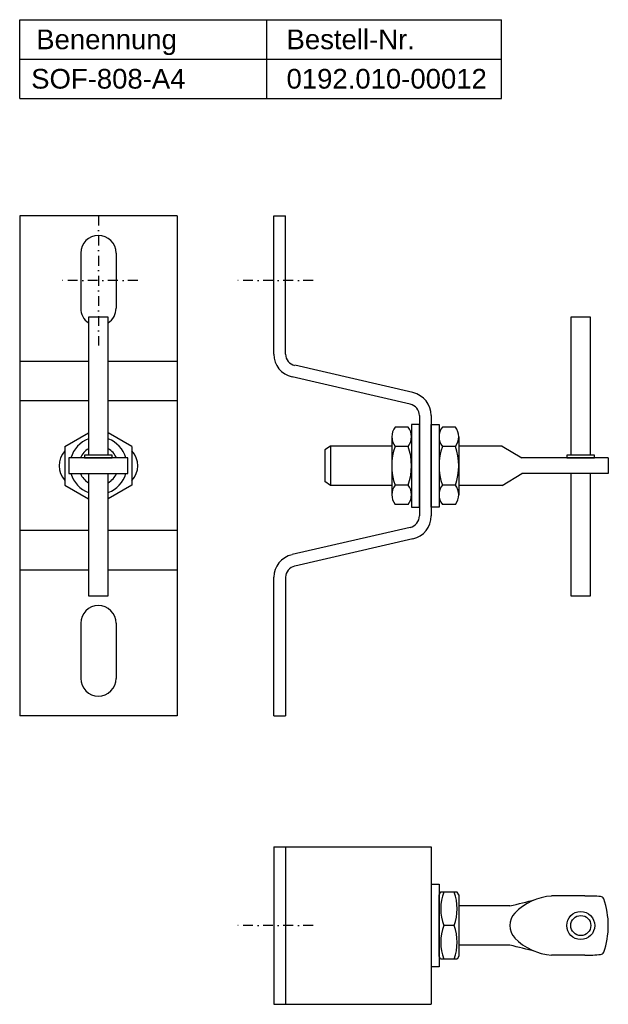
# Model space of a CAD drawing. Header units: millimetres. Extents: x 929 to 1079, y 9 to 259.
import ezdxf

# ---------------------------------------------------------------- set-up
doc = ezdxf.new("R2010")
doc.units = ezdxf.units.MM
doc.header["$LTSCALE"] = 10
doc.linetypes.add('STRICHPUNKT2', pattern=[0.5, 0.25, -0.125, 0, -0.125])
doc.layers.add('HALFEN', color=2, linetype='Continuous')
doc.styles.add('ARIAL50', font='ARIAL.TTF', dxfattribs={"height": 5})

msp = doc.modelspace()

# ---------------------------------------------------------------- linework, layer by layer
at = {"layer": 'HALFEN'}
for p, q in [((929.26, 259.37), (1051.65, 259.37)), ((929.26, 239.37), (929.26, 259.37)), ((992.06, 239.37), (992.06, 259.37)), ((1051.65, 239.37), (1051.65, 259.37)), ((929.26, 249.37), (1051.65, 249.37)), ((992.06, 249.37), (1051.65, 249.37)), ((992.06, 249.37), (1051.65, 249.37)), ((929.26, 239.37), (1051.65, 239.37)), ((992.06, 239.37), (1051.65, 239.37)), ((992.06, 239.37), (1051.65, 239.37)), ((992.06, 239.37), (1051.65, 239.37)), ((969.26, 209.6), (929.26, 209.6)), ((929.26, 209.6), (929.26, 82.6)), ((969.26, 209.6), (969.26, 82.6)), ((993.8, 174.42), (993.8, 209.6)), ((993.8, 209.6), (996.8, 209.6)), ((996.81, 174.4), (996.8, 209.6)), ((944.76, 200.1), (944.76, 186.1)), ((953.76, 200.1), (953.76, 186.1)), ((951.76, 183.8), (946.76, 183.8)), ((946.76, 183.8), (946.76, 148.8)), ((951.76, 148.8), (951.76, 183.8)), ((1074.3, 183.8), (1069.3, 183.8)), ((1069.3, 183.8), (1069.3, 148.8)), ((1074.3, 148.8), (1074.3, 183.8)), ((1029.15, 164.67), (999.12, 171.6)), ((1028.47, 161.75), (998.45, 168.68)), ((1030.8, 158.82), (1030.8, 133.37)), ((1033.8, 158.82), (1033.8, 133.37)), ((1027.96, 155.92), (1024.64, 155.92)), ((1028.8, 156.6), (1028.8, 135.6)), ((1030.8, 156.6), (1028.8, 156.6)), ((1030.8, 135.6), (1030.8, 156.6)), ((1033.8, 135.6), (1033.8, 156.6)), ((1033.8, 156.6), (1035.8, 156.6)), ((1035.8, 156.6), (1035.8, 135.6)), ((1039.96, 155.92), (1036.64, 155.92)), ((940.76, 151.01), (946.76, 154.47)), ((957.76, 151.01), (951.76, 154.47)), ((1023.8, 153.46), (1023.8, 138.74)), ((1040.8, 153.46), (1040.8, 138.74)), ((940.76, 151.01), (940.76, 141.19)), ((957.76, 151.01), (957.76, 141.19)), ((1008.2, 151.1), (1006.8, 150.1)), ((1006.8, 150.1), (1006.8, 142.1)), ((1008.2, 151.1), (1008.2, 141.1)), ((1023.8, 151.1), (1008.2, 151.1)), ((1027.96, 151.01), (1024.64, 151.01)), ((1039.96, 151.01), (1036.64, 151.01)), ((1051.8, 151.1), (1040.8, 151.1)), ((1051.8, 151.1), (1056.8, 148.1)), ((956.76, 148.1), (941.76, 148.1)), ((941.76, 148.1), (941.76, 144.1)), ((952.76, 148.8), (945.76, 148.8)), ((945.76, 148.8), (945.76, 148.1)), ((945.76, 148.1), (952.76, 148.1)), ((945.76, 148.1), (952.76, 148.1)), ((952.76, 148.1), (952.76, 148.8)), ((956.76, 144.1), (956.76, 148.1)), ((1078.8, 148.1), (1056.8, 148.1)), ((1075.3, 148.8), (1068.3, 148.8)), ((1068.3, 148.8), (1068.3, 148.1)), ((1068.3, 148.1), (1075.3, 148.1)), ((1075.3, 148.1), (1075.3, 148.8)), ((1078.8, 148.1), (1078.8, 144.1)), ((941.76, 144.1), (956.76, 144.1)), ((946.76, 144.1), (946.76, 113.1)), ((951.76, 113.1), (951.76, 144.1)), ((1051.8, 141.1), (1056.8, 144.1)), ((1078.8, 144.1), (1056.8, 144.1)), ((1069.3, 144.1), (1069.3, 113.1)), ((1074.3, 113.1), (1074.3, 144.1)), ((940.76, 141.19), (946.76, 137.73)), ((957.76, 141.19), (951.76, 137.73)), ((1008.2, 141.1), (1006.8, 142.1)), ((1023.8, 141.1), (1008.2, 141.1)), ((1027.96, 141.19), (1024.64, 141.19)), ((1039.96, 141.19), (1036.64, 141.19)), ((1051.8, 141.1), (1040.8, 141.1)), ((1027.96, 136.28), (1024.64, 136.28)), ((1028.8, 135.6), (1030.8, 135.6)), ((1035.8, 135.6), (1033.8, 135.6)), ((1039.96, 136.28), (1036.64, 136.28)), ((1028.47, 130.45), (998.45, 123.52)), ((1029.15, 127.53), (999.12, 120.6)), ((993.8, 82.6), (993.8, 117.78)), ((996.81, 117.8), (996.8, 82.6)), ((946.76, 113.1), (951.76, 113.1)), ((1069.3, 113.1), (1074.3, 113.1)), ((944.76, 106.1), (944.76, 92.1)), ((953.76, 106.1), (953.76, 92.1)), ((969.26, 82.6), (929.26, 82.6)), ((993.8, 82.6), (996.8, 82.6)), ((993.8, 49.34), (1033.8, 49.34)), ((993.8, 49.34), (993.8, 9.34)), ((996.8, 49.34), (996.8, 9.34)), ((1033.8, 49.34), (1033.8, 9.34)), ((1033.8, 39.84), (1035.8, 39.84)), ((1035.8, 39.84), (1035.8, 18.84)), ((1036.2, 37.84), (1035.8, 37.14)), ((1040.39, 37.84), (1036.2, 37.84)), ((1040.8, 37.14), (1040.39, 37.84)), ((1035.8, 21.54), (1035.8, 37.14)), ((1035.8, 36.7), (1035.8, 21.97)), ((1040.8, 37.14), (1040.8, 21.54)), ((1072.86, 36.84), (1064.39, 36.84)), ((1053.79, 34.34), (1040.8, 34.34)), ((1039.63, 29.34), (1036.96, 29.34)), ((1053.79, 24.34), (1040.8, 24.34)), ((1036.2, 20.84), (1035.8, 21.54)), ((1040.39, 20.84), (1036.2, 20.84)), ((1040.8, 21.54), (1040.39, 20.84)), ((1072.86, 21.84), (1064.39, 21.84)), ((1035.8, 18.84), (1033.8, 18.84)), ((993.8, 9.34), (1033.8, 9.34))]:
    msp.add_line(p, q, dxfattribs=at)
at = {"layer": 'HALFEN', "color": 1, "linetype": 'STRICHPUNKT2'}
for p, q in [((949.26, 209.6), (949.26, 176.6)), ((959.26, 193.1), (939.26, 193.1)), ((1003.8, 193.1), (983.8, 193.1)), ((1003.8, 29.34), (983.8, 29.34))]:
    msp.add_line(p, q, dxfattribs=at)
at = {"layer": 'HALFEN', "ltscale": 20}
for p, q in [((946.76, 172.61), (929.26, 172.61)), ((969.26, 172.61), (951.76, 172.61)), ((946.76, 162.56), (929.26, 162.56)), ((969.26, 162.56), (951.76, 162.56)), ((946.76, 129.64), (929.26, 129.64)), ((969.26, 129.64), (951.76, 129.64)), ((946.76, 119.59), (929.26, 119.59)), ((969.26, 119.59), (951.76, 119.59))]:
    msp.add_line(p, q, dxfattribs=at)
at = {"layer": 'HALFEN'}
for radius in [3.55, 2.55]:
    msp.add_circle((1071.8, 29.34), radius, dxfattribs=at)
for centre, radius, start, end in [((949.26, 200.1), 4.5, 0, 180), ((949.26, 186.1), 4.5, 180, 236.251), ((949.26, 186.1), 4.5, 303.749, 0), ((999.8, 174.52), 6, 181, 257), ((999.78, 174.5), 2.98, 182.0258, 257.1625), ((1027.8, 158.82), 6, 0, 77), ((1027.8, 158.82), 3, 0, 77), ((1027.8, 153.46), 4, 142.1211, 217.8789), ((1024.8, 153.46), 4, 322.1211, 37.8789), ((1039.8, 153.46), 4, 142.1211, 217.8789), ((1036.8, 153.46), 4, 322.1211, 37.8789), ((949.26, 146.1), 7.25, 110.1713, 163.9866), ((949.26, 146.1), 7.25, 16.0134, 69.8287), ((949.26, 146.1), 5, 120, 156.4218), ((949.26, 146.1), 5, 23.5782, 60), ((1038.52, 146.1), 14.73, 160.5288, 199.4712), ((1014.07, 146.1), 14.73, 340.5288, 19.4712), ((1050.52, 146.1), 14.73, 160.5288, 199.4712), ((1026.07, 146.1), 14.73, 340.5288, 19.4712), ((944.76, 146.1), 5.5, 136.6582, 223.3418), ((944.76, 146.1), 5.5, 136.6582, 223.3418), ((953.76, 146.1), 5.5, 316.6582, 43.3418), ((953.76, 146.1), 5.5, 316.6582, 43.3418), ((949.26, 146.1), 7.25, 196.0134, 249.8287), ((949.26, 146.1), 5, 203.5782, 240), ((949.26, 146.1), 7.25, 290.1713, 343.9866), ((949.26, 146.1), 5, 300, 336.4218), ((1027.8, 138.74), 4, 142.1211, 217.8789), ((1024.8, 138.74), 4, 322.1211, 37.8789), ((1039.8, 138.74), 4, 142.1211, 217.8789), ((1036.8, 138.74), 4, 322.1211, 37.8789), ((1027.8, 133.37), 3, 283, 0), ((1027.8, 133.37), 6, 283, 0), ((999.8, 117.67), 6, 103, 179), ((999.78, 117.69), 2.98, 102.8375, 177.9742), ((949.26, 106.1), 4.5, 0, 180), ((949.26, 92.1), 4.5, 180, 0), ((1048.46, 33.59), 12.25, 159.7054, 200.2946), ((1028.14, 33.59), 12.25, 339.7054, 20.2946), ((1011.49, 220.86), 191.26, 282.7768, 284.7602), ((1065.42, 22.31), 14.56, 94.054, 135.5862), ((1073.52, 3.46), 33.38, 84.2805, 91.1293), ((1076.75, 35.68), 1, 26.8933, 84.2805), ((1058.24, 29.34), 20.55, 340.6884, 19.3116), ((1058.51, 29.34), 4.71, 137.7744, 222.2256), ((1048.46, 25.09), 12.25, 159.7054, 200.2946), ((1028.14, 25.09), 12.25, 339.7054, 20.2946), ((1065.42, 36.36), 14.56, 224.4138, 265.946), ((1011.49, -162.19), 191.26, 75.2398, 77.2232), ((1076.75, 22.99), 1, 275.7195, 333.1067), ((1073.52, 55.21), 33.38, 268.8707, 275.7195)]:
    msp.add_arc(centre, radius, start, end, dxfattribs=at)

# ---------------------------------------------------------------- texts
at = {"layer": 'HALFEN', "style": 'ARIAL50'}
for s, p in [('Benennung', (933.47, 251.87)), ('Bestell-Nr.', (997.06, 251.87)), ('SOF-808-A4', (932.18, 241.87)), ('0192.010-00012', (997.06, 241.87))]:
    msp.add_text(s, height=5, dxfattribs=at).set_placement(p)

doc.saveas('drawing.dxf')
